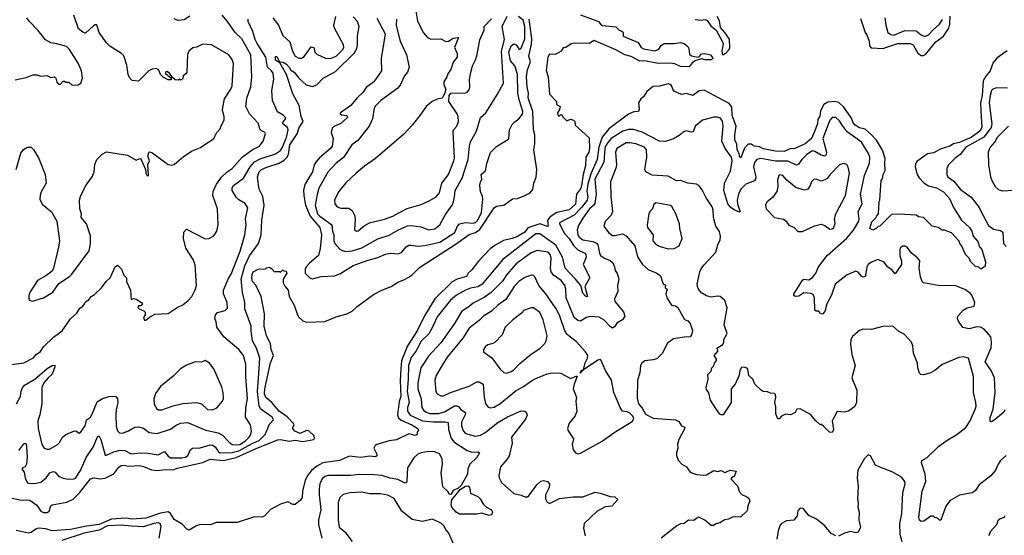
# Model space of a CAD drawing. Extents: x 1678431 to 1860718, y 384618 to 522882.
# Tile 123 of 256: x 1780302 to 1788279, y 446318 to 450500. Entities that reach past the tile are written whole.
import ezdxf

# ---------------------------------------------------------------- set-up
doc = ezdxf.new("R2010")
doc.units = 0

msp = doc.modelspace()

# ---------------------------------------------------------------- linework, layer by layer
at = {"layer": '0CON10XD'}
for points in [[(1780235, 447701.9), (1780335, 447717.5), (1780413.2, 447756.8), (1780436.9, 447785), (1780470.7, 447809.3), (1780495, 447847.1), (1780575.3, 447924.7), (1780645.6, 447975), (1780715, 448072.9), (1780765, 448120.8), (1780790.3, 448159.7), (1780814.4, 448175.6), (1780828.8, 448195), (1780835, 448212.5), (1780863, 448227), (1780882.5, 448255), (1780909.7, 448270.3), (1780964.2, 448325), (1781002, 448375), (1781036, 448405), (1781075.6, 448494.4), (1781095, 448510), (1781126, 448475), (1781145, 448427.5), (1781167, 448407), (1781166.7, 448375), (1781200, 448305), (1781205, 448230), (1781225, 448237.5), (1781245, 448233.3), (1781290, 448205), (1781296.7, 448195), (1781285, 448180), (1781265, 448180), (1781260, 448165), (1781270, 448155), (1781308.8, 448138.8), (1781318, 448128), (1781318.8, 448105), (1781306.7, 448085), (1781313.9, 448063.9), (1781325, 448062), (1781352.9, 448087.1), (1781397.7, 448112.3), (1781505, 448117.5), (1781577.5, 448165), (1781625, 448188), (1781668.3, 448221.7), (1781696, 448255), (1781725, 448310), (1781734.3, 448345), (1781725, 448512.5), (1781708.5, 448555), (1781647.1, 448647.1), (1781629.2, 448725), (1781632.7, 448777.3), (1781655, 448801.2), (1781805, 448723.1), (1781835.7, 448724.3), (1781875, 448746.7), (1781899.2, 448785), (1781910, 448835), (1781905.7, 448965), (1781865.8, 449075), (1781870.8, 449105), (1781895.5, 449165), (1781936.3, 449223.6), (1781983.8, 449266.2), (1782025, 449292.2), (1782104.5, 449385), (1782185, 449443.9), (1782246.5, 449475), (1782275.6, 449515), (1782294.2, 449575), (1782288, 449585), (1782250.8, 449605), (1782235, 449660), (1782165, 449735.5), (1782134, 449795), (1782142.6, 449862.6), (1782173.7, 449956.3), (1782183.8, 450035), (1782175.3, 450215), (1782100.8, 450345), (1782047, 450397), (1781987.3, 450485), (1781942.7, 450535)], [(1780265, 450012.5), (1780355, 450030), (1780408.3, 450051.7), (1780441.7, 450051.7), (1780475, 450042.5), (1780523, 450047), (1780555, 450030), (1780585, 450037.5), (1780595.9, 450025.9), (1780602.3, 449992.3), (1780617, 449977), (1780632.5, 449977.5), (1780655, 450000), (1780665, 450000), (1780675, 449992.5), (1780701.7, 449991.7), (1780728.3, 449968.3), (1780775, 449970), (1780797.5, 449985), (1780812.5, 450025), (1780803.8, 450085), (1780775, 450147.5), (1780705, 450257.5), (1780681.7, 450281.7), (1780604.1, 450304.1), (1780555, 450310.8), (1780511.2, 450335), (1780450, 450415), (1780378, 450488), (1780359.4, 450515)], [(1780274.3, 449285), (1780313, 449417), (1780334.3, 449445.7), (1780365, 449466.7), (1780395, 449466.7), (1780415, 449446.7), (1780458, 449375), (1780508.6, 449245), (1780518, 449175), (1780475.7, 449104.3), (1780467.1, 449075), (1780466.9, 449045), (1780485, 449004.3), (1780561.4, 448941.4), (1780604.2, 448865), (1780623.8, 448705), (1780618, 448655), (1780576.7, 448485), (1780565, 448460), (1780515, 448422.5), (1780447.5, 448385), (1780388.3, 448291.7), (1780377, 448263), (1780377, 448237), (1780385, 448222.5), (1780405, 448217.5), (1780495, 448243.3), (1780569.7, 448290.3), (1780620.7, 448359.3), (1780705, 448416.7), (1780725, 448436.7), (1780865, 448623.8), (1780877.4, 448682.6), (1780876.3, 448746.3), (1780843.8, 448845), (1780800, 448895), (1780804, 448925), (1780789.2, 448965), (1780787.1, 449035), (1780794.5, 449065.5), (1780833.2, 449146.8), (1780890, 449225), (1780906.7, 449265), (1780911.2, 449325), (1780926.2, 449365), (1780969.7, 449410.3), (1781005, 449428.8), (1781175, 449400.8), (1781245, 449360), (1781275, 449372.5), (1781285, 449370), (1781321.9, 449285), (1781324.5, 449254.5), (1781335, 449233.8), (1781345.5, 449235), (1781341.5, 449325), (1781354.4, 449355), (1781341.5, 449395), (1781348.3, 449421.7), (1781355, 449426.7), (1781372.3, 449422.3), (1781505, 449325.8), (1781535, 449319.2), (1781555, 449326), (1781630.7, 449389.3), (1781698.8, 449435), (1781768.3, 449461.7), (1781875, 449536.7), (1781898.8, 449585), (1781927.5, 449615), (1781936, 449645), (1781959.2, 449685), (1781960, 449715), (1781944.3, 449764.3), (1781948.3, 449788.3), (1781962.4, 449857.6), (1782013.3, 449935), (1782025, 449963.3), (1782034.1, 450145), (1782025, 450175.8), (1781995.8, 450215), (1781855, 450296), (1781785, 450300), (1781735, 450276.2), (1781705, 450271.2), (1781673.8, 450245), (1781663, 450217), (1781656.7, 450075), (1781649.3, 450060.7), (1781627.5, 450045), (1781625, 450020), (1781605, 450010), (1781595, 450017.5), (1781585, 450010), (1781561.7, 450011.7), (1781540, 450030), (1781516.7, 450065), (1781495, 450080), (1781483.3, 450075), (1781483.9, 450063.9), (1781530, 450025), (1781528.3, 450011.7), (1781505, 450012.5), (1781465, 450033.3), (1781443.8, 450055), (1781425.8, 450095.8), (1781405, 450103.8), (1781375, 450098.8), (1781348.8, 450085), (1781265, 450001.2), (1781215, 450006.2), (1781195, 450024), (1781181.4, 450055), (1781169.7, 450130.3), (1781146.4, 450206.4), (1781126.1, 450226.1), (1781033.9, 450283.9), (1781005, 450312.5), (1780946.9, 450395), (1780928, 450458), (1780915, 450458.8), (1780899.7, 450450.3), (1780835, 450391.4), (1780815, 450397.1), (1780779.2, 450425), (1780742.2, 450535)], [(1784845, 450538.9), (1784992.5, 450485), (1785010, 450460), (1785025, 450452.5), (1785131.7, 450441.7), (1785156.4, 450416.4), (1785182.5, 450405), (1785190, 450395), (1785190, 450365), (1785313.6, 450313.6), (1785338.1, 450275), (1785355, 450263.9), (1785451.8, 450248.2), (1785479.1, 450260.9), (1785499.4, 450290.6), (1785522.7, 450307.3), (1785605, 450305.7), (1785654.6, 450315.4), (1785686.4, 450306.4), (1785715, 450283.3), (1785724.1, 450265), (1785729.3, 450219.3), (1785745.2, 450205.2), (1785795, 450195.9), (1785808.4, 450201.6), (1785825, 450222), (1785853.9, 450226.1), (1785897.5, 450215), (1785915, 450194), (1785917.8, 450185), (1785903.8, 450175), (1785855, 450174.3), (1785825, 450183.4), (1785780.1, 450169.9), (1785749.3, 450150.7), (1785725, 450118.4), (1785655, 450119.2), (1785610.6, 450140.6), (1785572.6, 450147.4), (1785475, 450144.6), (1785365, 450165.4), (1785325, 450162.5), (1785255, 450202), (1785203.5, 450213.5), (1785132.5, 450255), (1784955, 450331.5), (1784915, 450306.9), (1784795, 450310), (1784770, 450305), (1784727, 450273), (1784705, 450270), (1784690, 450245), (1784641.7, 450218.3), (1784595, 450220), (1784580, 450195), (1784566.4, 450086.4), (1784582.5, 450035), (1784593.8, 449895), (1784650, 449835), (1784651.7, 449811.7), (1784680, 449795), (1784675, 449770), (1784660, 449745), (1784665, 449720), (1784675, 449720), (1784685, 449730), (1784695, 449727.5), (1784700, 449715), (1784735, 449680), (1784765, 449692.5), (1784790, 449685), (1784800, 449675), (1784802.5, 449645), (1784915, 449542.5), (1784919.5, 449455), (1784913.5, 449425), (1784889.6, 449385), (1784885.4, 449315.4), (1784867.1, 449242.9), (1784855, 449151.9), (1784845, 449128.8), (1784812.3, 449085), (1784805, 449004.6), (1784755, 448958.4), (1784655, 448937), (1784600.2, 448899.8), (1784579.5, 448875), (1784584, 448826), (1784578.7, 448821.3), (1784515, 448844.5), (1784475, 448831), (1784418.8, 448811.2), (1784394.7, 448775.2), (1784335, 448741.9), (1784292, 448725), (1784221.4, 448708.6), (1784152.3, 448667.7), (1784115, 448640), (1784019.5, 448540.5), (1783965, 448471.2), (1783936, 448445), (1783922.4, 448417.6), (1783845.4, 448394.6), (1783806.6, 448373.4), (1783665.3, 448234.7), (1783581.3, 448098.7), (1783521.8, 447975), (1783442.9, 447855), (1783396.3, 447733.7), (1783391.4, 447668.6), (1783385.6, 447574.4), (1783390, 447445), (1783377.5, 447402.5), (1783362, 447295), (1783371.6, 447271.6), (1783391.7, 447251.7), (1783478.6, 447215), (1783528.1, 447185), (1783533.8, 447166.2), (1783523.3, 447155), (1783521.2, 447135), (1783505, 447127.5), (1783455, 447140), (1783355, 447092.5), (1783295, 447084.5), (1783195, 447053.9), (1783180.9, 447045), (1783172.3, 447025), (1783196.7, 446975), (1783196.8, 446963.2), (1783184.5, 446955.5), (1783135, 446960.8), (1783065, 446949.5), (1782975, 446960.4), (1782894.4, 446925.6), (1782757.5, 446905), (1782710.9, 446879.1), (1782666.5, 446843.5), (1782636, 446805), (1782616.2, 446765), (1782593.5, 446675), (1782590, 446625), (1782576.1, 446603.9), (1782535, 446567.5), (1782515, 446567.5), (1782475, 446590), (1782415, 446570), (1782335, 446526.7), (1782285.9, 446474.1), (1782265, 446463.8), (1782205, 446467.1), (1782065, 446420.6), (1781895, 446421.2), (1781847.5, 446402.5), (1781765, 446405.4), (1781734.7, 446395.3), (1781675, 446358.6), (1781655, 446370), (1781619, 446409), (1781554.7, 446444.8), (1781524.9, 446494.9), (1781505, 446507.9), (1781442.3, 446497.7), (1781325, 446456.6), (1781209.9, 446450.1), (1781165, 446457.1), (1781045, 446448.9), (1780945, 446404.4), (1780845, 446392.6), (1780715, 446365.7), (1780565, 446354.7), (1780515, 446369.8), (1780454.5, 446375.6), (1780432.7, 446367.3), (1780395, 446339.6), (1780375, 446336.2), (1780275, 446357.5)], [(1780295, 447005.5), (1780335, 447060), (1780345, 447065.6), (1780355, 447058.8), (1780357.7, 447035), (1780363.1, 446955), (1780356.4, 446893.6), (1780346.9, 446873.1), (1780327.5, 446865), (1780320, 446855), (1780338.9, 446828.9), (1780345.5, 446785), (1780356.6, 446756.6), (1780365, 446744), (1780378.8, 446738.8), (1780435, 446740.9), (1780475, 446749.5), (1780518.1, 446785), (1780545.5, 446824.5), (1780575, 446835.8), (1780591.2, 446831.2), (1780616.4, 446796.4), (1780655, 446780.8), (1780695, 446772.5), (1780745, 446775.5), (1780755, 446781.1), (1780795, 446844.5), (1780841.3, 446948.7), (1780898.3, 447031.7), (1780935, 447122.5), (1780945, 447122), (1780958.5, 447095), (1780995, 446967.5), (1781005, 446966.7), (1781063.8, 446995), (1781117.1, 447007.1), (1781154.7, 447004.7), (1781205, 446980), (1781285, 446987.7), (1781343.4, 446983.4), (1781425, 446971.5), (1781475, 446998), (1781505, 446960), (1781525, 446945.6), (1781615, 446945.4), (1781645, 446951.8), (1781664.4, 446965), (1781686.9, 447013.1), (1781701.2, 447025), (1781765, 447028.7), (1781845, 447052.5), (1781865, 447049.4), (1781885, 447035.9), (1781911.9, 446995), (1781925, 446985.8), (1782025, 446988.2), (1782077.8, 447002.2), (1782185, 447062.4), (1782243.1, 447086.9), (1782290, 447135), (1782325, 447220), (1782358, 447255), (1782347.1, 447275), (1782255, 447340.3), (1782241.5, 447365), (1782228.8, 447485), (1782240.3, 447629.7), (1782246.6, 447755), (1782220.9, 447835), (1782189.5, 447895), (1782177.8, 447975), (1782178.1, 448015), (1782126.1, 448155), (1782125.4, 448205), (1782106.3, 448286.3), (1782097.2, 448395), (1782125.7, 448504.3), (1782165, 448585.4), (1782235.8, 448685), (1782258.8, 448755), (1782264.7, 448875), (1782283, 448995), (1782273.3, 449065), (1782242.9, 449125), (1782227.7, 449222.3), (1782242.6, 449265), (1782262.5, 449285), (1782305, 449304.7), (1782404.9, 449335.1), (1782445, 449359.8), (1782467.9, 449382.1), (1782479.8, 449405), (1782491.1, 449485), (1782549.4, 449575), (1782565.7, 449625), (1782598.9, 449675), (1782582.9, 449715), (1782566.4, 449805), (1782515, 449898.9), (1782463.9, 450053.9), (1782410, 450150), (1782375, 450172), (1782375, 450200), (1782385, 450200), (1782407, 450157), (1782435.6, 450154.4), (1782465, 450138.4), (1782486.2, 450115), (1782499.3, 450089.3), (1782525.6, 450075), (1782562.5, 450025), (1782622.3, 449972.3), (1782675, 449956.9), (1782708.6, 449971.4), (1782761.2, 450025), (1782859.8, 450080.2), (1783012.3, 450227.7), (1783033.3, 450265), (1783038.9, 450295), (1783038.6, 450365), (1783051.4, 450445), (1783038.9, 450485), (1783005, 450523.8)], [(1781681.2, 450528.8), (1781635, 450498), (1781585, 450493.3), (1781555, 450506.7)], [(1782353.6, 450513.6), (1782397.8, 450455), (1782435, 450370.6), (1782491.2, 450321.2), (1782511.4, 450245), (1782535, 450202.8), (1782565, 450186.7), (1782585, 450188.7), (1782607.7, 450202.3), (1782665, 450280), (1782686.2, 450275), (1782693.8, 450235), (1782709.7, 450219.7), (1782785.6, 450185.6), (1782825, 450188.5), (1782865.5, 450205), (1782917.5, 450255), (1782927.1, 450275), (1782925, 450295.6), (1782849.5, 450435), (1782848.1, 450455), (1782864.2, 450525)], [(1782636.1, 449203.9), (1782613.6, 449163.6), (1782602.2, 449117.8), (1782603.5, 449075), (1782618.8, 448995), (1782654.8, 448905), (1782733.1, 448815), (1782747.4, 448755), (1782736.7, 448645), (1782723.5, 448586.5), (1782651.2, 448525), (1782622.8, 448495), (1782614, 448475), (1782613.9, 448443.9), (1782655, 448402.5), (1782675, 448397.5), (1782744.3, 448415.7), (1782852.7, 448422.7), (1782895, 448439.5), (1783005, 448506.2), (1783125, 448549.6), (1783205, 448570.4), (1783265, 448599.1), (1783305, 448606.1), (1783369.3, 448600.7), (1783395, 448610.6), (1783433.2, 448656.8), (1783455, 448670), (1783475, 448671.9), (1783525, 448662.2), (1783585, 448667.8), (1783705, 448696.5), (1783828.5, 448775), (1783848, 448825), (1783865, 448843.8), (1783915, 448854.7), (1783975, 448849.4), (1783995, 448855.9), (1784015, 448874.7), (1784042.7, 448935), (1784054.5, 449044.5), (1784052.5, 449065), (1784035.4, 449105), (1784030.8, 449155), (1784032.9, 449175), (1784047.5, 449205), (1784041.8, 449245), (1784075.6, 449275), (1784087.4, 449332.6), (1784117, 449423), (1784165, 449472), (1784265, 449533.3), (1784271.6, 449605), (1784290.9, 449649.1), (1784312.5, 449672.5), (1784346.2, 449695), (1784375, 449733.3), (1784378.6, 449755), (1784350.2, 449840.2), (1784338.8, 449905), (1784335, 450057.5), (1784312.9, 450125), (1784278.4, 450165), (1784264.8, 450235), (1784285, 450286.7), (1784305, 450304.7), (1784325.5, 450295.5), (1784345, 450263.5), (1784355, 450258.8), (1784365, 450268.5), (1784394.6, 450345.4), (1784395.9, 450445), (1784381.3, 450495), (1784344.5, 450524.5)], [(1783195, 450513.1), (1783262.9, 450385), (1783230.9, 450185), (1783234.2, 450085), (1783172.5, 449995), (1783110, 449950), (1783085, 449911.2), (1783035.5, 449865), (1782984.5, 449805), (1782902, 449745), (1782898.8, 449735), (1782908.3, 449728.3), (1782952.5, 449722.5), (1782957.5, 449705), (1782905, 449656.5), (1782847.8, 449632.2), (1782835, 449620), (1782827.1, 449585), (1782842.1, 449535), (1782834.5, 449475), (1782820.5, 449455), (1782731.5, 449378.5), (1782701.3, 449345), (1782688.7, 449321.3), (1782674.8, 449265), (1782636.1, 449203.9)], [(1783353.9, 450505), (1783353.2, 450453.2), (1783383.6, 450325), (1783436.8, 450215), (1783458.9, 450115), (1783445.3, 450074.7), (1783418.6, 450045), (1783386.9, 449975), (1783365.5, 449945), (1783228.8, 449845), (1783185, 449802), (1783175, 449782.5), (1783160.6, 449695), (1783134.3, 449635), (1783040.5, 449519.5), (1782993.3, 449485), (1782927, 449383), (1782865, 449335.5), (1782797.8, 449262.2), (1782726.8, 449133.2), (1782712.9, 449082.9), (1782695.8, 448995), (1782715.5, 448925.5), (1782734, 448905), (1782830.7, 448835), (1782835.3, 448785.3), (1782848, 448755), (1782846.9, 448706.9), (1782854.4, 448685), (1782895, 448638.5), (1782915, 448626.4), (1782945, 448620), (1782995, 448625.3), (1783075, 448648.8), (1783205, 448723.1), (1783295, 448753.1), (1783365, 448793.1), (1783445, 448826.5), (1783475, 448829.5), (1783555, 448818.9), (1783615, 448794.6), (1783665.8, 448804.2), (1783705.4, 448835), (1783750.7, 448919.3), (1783805.4, 448994.6), (1783817.9, 449022.1), (1783823.7, 449063.7), (1783830.4, 449115), (1783887.1, 449215), (1783935.3, 449365), (1783945.3, 449475), (1783955, 449510), (1784003.2, 449595), (1784035.7, 449705), (1784078.6, 449745), (1784173.1, 449895), (1784220.6, 449985), (1784205.5, 450245), (1784230.5, 450339.5), (1784211, 450445), (1784250.6, 450529.4)], [(1783507.8, 450585), (1783525, 450486.7), (1783575, 450393.3), (1783606.1, 450356.1), (1783632.3, 450342.3), (1783713, 450343), (1783755, 450322), (1783775, 450325.8), (1783815, 450348.6), (1783856.7, 450355), (1783824.2, 450275), (1783846.2, 450225), (1783846.2, 450195), (1783813.9, 450156.1), (1783796.2, 450095), (1783773.9, 450066.1), (1783762.5, 450035), (1783737.5, 449995), (1783737.5, 449975), (1783753.9, 449933.9), (1783745, 449897.5), (1783725, 449862.5), (1783685, 449856), (1783645, 449836.2), (1783594.1, 449795.9), (1783553, 449733), (1783484.3, 449645.7), (1783415, 449572), (1783185.5, 449374.5), (1783095, 449311.4), (1783027.5, 449255), (1782945, 449177.1), (1782885, 449102.5), (1782851.8, 449035), (1782854.3, 449005), (1782875, 448982.9), (1782905, 448971.9), (1782965, 448970.8), (1782995, 448951.2), (1783015.4, 448915.4), (1783020.6, 448885), (1783014.3, 448795), (1783030, 448785), (1783045, 448786), (1783092.5, 448827.5), (1783135, 448850.9), (1783258.3, 448881.7), (1783325, 448907.1), (1783373.2, 448933.2), (1783442.2, 448967.8), (1783555, 449002), (1783619.9, 449030.1), (1783677.5, 449062.5), (1783703.9, 449095), (1783721.6, 449175), (1783775.2, 449244.8), (1783820, 449355), (1783823.6, 449376.4), (1783813.1, 449595), (1783819.7, 449610.3), (1783844.4, 449635.6), (1783857.1, 449672.9), (1783854.4, 449715), (1783845.5, 449735), (1783780, 449835), (1783780.8, 449885), (1783795.8, 449904.2), (1783913, 449907), (1783927.8, 449912.2), (1783945, 449930), (1783950, 449955), (1783946.7, 450015), (1783956.9, 450075), (1783970, 450125), (1783995.8, 450174.2), (1784008.3, 450218.3), (1784030, 450335), (1784064, 450415), (1784066.2, 450445), (1784125, 450505.8)], [(1785775, 450501.7), (1785823.9, 450496.1), (1785855, 450501.1), (1785872.2, 450492.2), (1785900.4, 450450.4), (1785943.7, 450413.7), (1785994.3, 450325), (1786000, 450305), (1785990.3, 450245), (1785995, 450217.5), (1786005, 450217.5), (1786027.6, 450232.4), (1786051.1, 450258.9), (1786054.7, 450275.3), (1786052, 450342), (1786015, 450396.2), (1785978.8, 450435), (1785970.6, 450490.6), (1785953.6, 450525)], [(1787115, 450510), (1787152.5, 450395), (1787165, 450377.5), (1787183.8, 450325), (1787187.9, 450287.9), (1787200.9, 450270.9), (1787295, 450266.7), (1787415.6, 450305.6), (1787515, 450307.1), (1787540, 450295), (1787577.3, 450227.3), (1787605, 450210), (1787625, 450210), (1787641.7, 450218.3), (1787725, 450320), (1787786.7, 450365), (1787829.7, 450430.3), (1787837.1, 450462.9), (1787839.5, 450529.5)], [(1787310.5, 450515), (1787317.8, 450455), (1787335.5, 450395.5), (1787358.4, 450378.4), (1787384.2, 450374.2), (1787472, 450412), (1787565, 450409.8), (1787605, 450377.6), (1787635, 450363.6), (1787665, 450376.4), (1787701.5, 450418.5), (1787755, 450463.6), (1787778.6, 450501.4)], [(1780277.6, 447385), (1780310.2, 447445), (1780314.3, 447485.7), (1780325.4, 447515), (1780341.5, 447535), (1780424.4, 447585), (1780525, 447671.5), (1780565, 447695.4), (1780587.3, 447697.3), (1780587.1, 447685), (1780565.8, 447625), (1780533.7, 447596.3), (1780499.4, 447555), (1780483.1, 447516.9), (1780482.6, 447385), (1780466.9, 447295), (1780450, 447245), (1780452.7, 447185), (1780481.5, 447055), (1780502, 447025), (1780525, 447015.6), (1780543.6, 447016.4), (1780605, 447052.9), (1780625, 447071.9), (1780650.6, 447115), (1780675, 447136.5), (1780746.2, 447166.2), (1780763.6, 447163.6), (1780785, 447147.5), (1780795, 447152.5), (1780833, 447207), (1780842.9, 447255), (1780875, 447277.1), (1780887.8, 447295), (1780930.7, 447399.3), (1780972.7, 447427.3), (1781035, 447446.7), (1781082.5, 447445), (1781094, 447425), (1781096.9, 447395), (1781083.1, 447335), (1781082.3, 447295), (1781083.9, 447203.9), (1781095.4, 447165.4), (1781110, 447150), (1781135, 447145.5), (1781185, 447165.5), (1781235, 447194.6), (1781265, 447198.9), (1781305, 447188.1), (1781350.9, 447150.9), (1781415, 447142.5), (1781525, 447179.6), (1781569.1, 447210.9), (1781605, 447227.7), (1781663, 447233), (1781811.5, 447171.5), (1781910.1, 447150.1), (1781945, 447128.8), (1781995.5, 447075), (1782025, 447053.9), (1782055, 447050.5), (1782085, 447055.6), (1782131.4, 447085), (1782161, 447115), (1782174.1, 447135), (1782180, 447165), (1782173.1, 447215), (1782132.5, 447275), (1782135.4, 447355), (1782148.8, 447425), (1782134.6, 447605), (1782134.6, 447704.6), (1782115, 447776), (1782078.9, 447825), (1781955, 447928.7), (1781900.5, 448005), (1781895, 448050), (1781883.3, 448075), (1781890, 448105), (1781904.1, 448125.9), (1781968.2, 448141.8), (1781985, 448160), (1781982.1, 448205), (1781952.9, 448275), (1781954.3, 448305), (1781990.9, 448395), (1782015, 448436), (1782088.1, 448621.9), (1782127.3, 448755), (1782136.2, 448835), (1782130.9, 448885), (1782151.9, 448975), (1782129.6, 449009.6), (1782077.5, 449037.5), (1782055, 449061.5), (1782024.7, 449115), (1782024, 449135), (1782035, 449154.4), (1782115.6, 449214.4), (1782168.3, 449305), (1782204.1, 449345.9), (1782249.4, 449370.6), (1782375, 449411.6), (1782415, 449439.4), (1782429.8, 449460.2), (1782465.2, 449545), (1782477.2, 449605), (1782471.5, 449625), (1782435.4, 449655), (1782435.4, 449665), (1782455.5, 449695), (1782455, 449706), (1782435.8, 449725.8), (1782392, 449752), (1782349.6, 449845), (1782344.4, 449925), (1782362.6, 450017.4), (1782355.4, 450065), (1782343.6, 450085), (1782311.3, 450115), (1782297.6, 450195), (1782225, 450305.4), (1782210.1, 450339.9), (1782191, 450405), (1782153.8, 450483.8), (1782153.5, 450505)], [(1783943.7, 448756.3), (1783995, 448773.2), (1784031.1, 448798.9), (1784145, 448974.3), (1784165, 448986.2), (1784225, 448996.2), (1784295, 449048), (1784335, 449049.2), (1784395, 449072.5), (1784438, 449095), (1784458.5, 449121.5), (1784467.8, 449175), (1784487.4, 449222.6), (1784491.1, 449285), (1784467.5, 449445), (1784474.4, 449495), (1784474.4, 449565), (1784465.5, 449605), (1784458.9, 449755), (1784422.1, 449865), (1784424.6, 449905), (1784412.5, 449955), (1784407.2, 450035), (1784416.4, 450093.6), (1784441.2, 450158.8), (1784428.2, 450205), (1784449.4, 450300.6), (1784451.6, 450345), (1784428.5, 450505)], [(1788302.7, 450247.3), (1788220.3, 450189.7), (1788187.8, 450152.2), (1788163.8, 450085), (1788128.3, 450041.7), (1788107.2, 450002.8), (1788098.5, 449885), (1788085.5, 449825), (1788088.6, 449761.4)], [(1788088.6, 449761.4), (1788097.1, 449625), (1788081.2, 449595), (1788011.2, 449545), (1787965.8, 449525), (1787915, 449503.6), (1787867.3, 449492.7), (1787837.5, 449475), (1787768.3, 449451.7), (1787705, 449420), (1787657.7, 449412.3), (1787570.6, 449349.4), (1787558.8, 449325), (1787557.5, 449305), (1787572.5, 449245), (1787588.3, 449218.3), (1787627.5, 449177.5), (1787665, 449152.5), (1787730, 449135), (1787785, 449102.5), (1787835, 449050), (1787866.1, 448976.1), (1787933.3, 448873.3), (1787996.7, 448815), (1788016.2, 448785), (1788027.5, 448745), (1788065, 448700), (1788078.3, 448658.3), (1788096.7, 448635), (1788115, 448570), (1788126, 448535), (1788125, 448500), (1788095, 448480), (1788085, 448480), (1788072.5, 448492.5), (1788045, 448497.5), (1788005, 448537.5), (1787994.2, 448564.2), (1787964.2, 448595), (1787933.9, 448663.9), (1787917.5, 448685), (1787913.8, 448703.8), (1787850, 448770), (1787795, 448792.5), (1787775, 448792.5), (1787743.3, 448813.3), (1787695, 448823.8), (1787624.1, 448894.1), (1787585, 448900), (1787563.6, 448913.6), (1787425, 448923.3), (1787365, 448920), (1787270, 448825), (1787257.5, 448822.5), (1787240, 448805), (1787215, 448792.5), (1787190, 448805), (1787205, 448860), (1787238.3, 448891.7), (1787245, 448910), (1787260, 448925), (1787263.8, 449025), (1787270, 449035), (1787281.2, 449195), (1787291.7, 449208.3), (1787298.8, 449245), (1787314, 449276), (1787310, 449335), (1787314.2, 449375), (1787291.9, 449441.9), (1787242.7, 449522.7), (1787204.2, 449565), (1787151.4, 449611.4), (1787105, 449623.5), (1787070.8, 449645), (1787055, 449664), (1787041.9, 449701.9), (1786979.1, 449789.1), (1786938.3, 449828.3), (1786905, 449836), (1786848.9, 449831.1), (1786817.5, 449812.5), (1786790, 449760), (1786785, 449717.5), (1786769.1, 449690.9), (1786765, 449657.5), (1786745, 449597.5), (1786715.8, 449535), (1786665, 449493.3), (1786582.5, 449455), (1786545, 449451.4), (1786495, 449430.6), (1786425, 449432.2), (1786325, 449453.5), (1786295, 449468), (1786253.8, 449475), (1786229.1, 449489.1), (1786205, 449489.2), (1786172.9, 449457.1), (1786145, 449380), (1786135, 449392.5), (1786132.2, 449415), (1786115.8, 449445), (1786111.3, 449491.3), (1786095.8, 449525), (1786094.7, 449565), (1786108, 449635), (1786075, 449722.5), (1786072.6, 449792.6), (1786049.8, 449819.8), (1785847.4, 449927.4), (1785806.2, 449923.8), (1785755, 449883.8), (1785705, 449901.2), (1785665, 449892), (1785605, 449921.2), (1785593.8, 449935), (1785583.8, 449965), (1785573.3, 449975), (1785555, 449980), (1785485, 449960), (1785435, 449958.8), (1785382.2, 449917.8), (1785356.7, 449875), (1785335, 449857.5), (1785314.2, 449825.8), (1785321.2, 449775), (1785315.9, 449754.1), (1785277.7, 449752.3), (1785235, 449732.5), (1785075.4, 449614.6), (1785022.4, 449547.6), (1784993.1, 449466.9), (1784980.5, 449365), (1784929.3, 449250.7), (1784905.3, 449165), (1784898, 449108), (1784905.2, 449065), (1784899.6, 449035), (1784854.5, 448975.5), (1784795, 448915.4), (1784676.7, 448853.3), (1784675.4, 448845), (1784715.7, 448765), (1784755.1, 448725.1), (1784788.1, 448668.1), (1784825, 448633), (1784880.6, 448605), (1784889.6, 448595), (1784890.6, 448575), (1784868.5, 448515), (1784917.7, 448415), (1784917.3, 448402.7), (1784881.5, 448335), (1784903.3, 448255), (1784895, 448251.4), (1784885, 448258.1), (1784865, 448281.5), (1784847.3, 448345), (1784804.2, 448394.2), (1784722.6, 448485), (1784699.1, 448575), (1784645, 448670.7), (1784515, 448763.4), (1784485, 448763), (1784216.8, 448555), (1784047.4, 448352.6), (1784015, 448333.3), (1783955, 448322.4), (1783915, 448307.1), (1783841.8, 448265), (1783793.8, 448225), (1783685, 448088.5), (1783645, 448001.9), (1783617.7, 447952.3), (1783555, 447891.5), (1783514.8, 447815.2), (1783475, 447758.9), (1783452, 447695), (1783450.1, 447585), (1783440.4, 447485), (1783458, 447395), (1783444.8, 447354.8), (1783444.1, 447324.1), (1783465, 447293), (1783565, 447247.2), (1783655, 447237.3), (1783749.5, 447239.5), (1783773.4, 447233.4), (1783775.2, 447175), (1783798.4, 447105), (1783819.2, 447075), (1783926.6, 447006.6), (1783965, 446992.9), (1784015, 446994.2), (1784027, 446987), (1784005, 446950), (1783950, 446895), (1783933.4, 446856.6), (1783931.4, 446815), (1783878.9, 446721.1), (1783852.4, 446697.6), (1783815, 446680), (1783795, 446647.9), (1783785, 446650.8), (1783771.9, 446671.9), (1783729.9, 446709.9), (1783715.8, 446825), (1783727.4, 446895), (1783725.9, 446935.9), (1783705, 446976), (1783665, 446994.7), (1783615, 446998), (1783555, 446988), (1783528.1, 446975), (1783495.6, 446945), (1783444.2, 446865), (1783439.8, 446760.2), (1783435, 446746.2), (1783425, 446741.9), (1783365, 446770.9), (1783305, 446780.3), (1783235, 446802.5), (1783175, 446807.9), (1783055, 446811.5), (1782985, 446802.3), (1782805, 446802.9), (1782775, 446794.6), (1782753.4, 446776.6), (1782734.3, 446735.7), (1782728.9, 446695), (1782728.6, 446645), (1782742.1, 446525), (1782723.9, 446443.9), (1782723.9, 446405), (1782751.3, 446295)], [(1788305, 449943.1), (1788215, 449946.5), (1788185, 449935.5), (1788175.5, 449925), (1788163.8, 449885), (1788157.5, 449825), (1788178.9, 449655), (1788171.2, 449625), (1788112.5, 449547.5), (1787966, 449465), (1787922.4, 449407.6), (1787878, 449375), (1787830, 449325), (1787812, 449295), (1787812, 449245), (1787820.8, 449225), (1787868.9, 449188.9), (1787925, 449121.9), (1788010.9, 449060.9), (1788075, 448977.1), (1788086.8, 448953.2), (1788150.6, 448830.6), (1788191, 448801), (1788248.8, 448788.8), (1788267.3, 448777.3), (1788273.6, 448683.6), (1788295, 448660)], [(1788283.1, 447335), (1788275, 447316), (1788205, 447256), (1788175, 447238.8), (1788165, 447240), (1788164.3, 447274.3), (1788188.6, 447341.4), (1788203.6, 447475), (1788200, 447595), (1788172.3, 447655), (1788123.1, 447725), (1788171.3, 447838.7), (1788175.3, 447885), (1788168.8, 447928.8), (1788115, 447988.9), (1788085, 448007.3), (1788055, 448010), (1787995, 447993.3), (1787944.2, 448004.2), (1787907.5, 448055), (1787900.8, 448075), (1787902, 448095), (1787945, 448142.5), (1787976.8, 448163.2), (1788035, 448176.2), (1788039.4, 448205), (1788015, 448266.2), (1788005, 448280), (1787965, 448308), (1787885, 448341.4), (1787743.4, 448343.4), (1787624.5, 448364.5), (1787614.2, 448375), (1787598.6, 448415), (1787588.8, 448485), (1787595.8, 448545), (1787575, 448568), (1787528, 448605), (1787492.5, 448655), (1787475, 448663.3), (1787455, 448663.3), (1787435, 448647.5), (1787431.2, 448635), (1787431.9, 448585), (1787445.8, 448545), (1787446, 448515), (1787395, 448437.5), (1787369.3, 448469.3), (1787331.4, 448495), (1787305, 448532.5), (1787255, 448556), (1787198.8, 448531.2), (1787175, 448513.8), (1787164.4, 448495), (1787154.5, 448425.5), (1787145, 448414.3), (1787135, 448410.6), (1787125, 448416.9), (1787095, 448453.1), (1787075, 448460), (1787005, 448431.1), (1786910, 448355), (1786878.8, 448265), (1786841.5, 448195), (1786825, 448132.5), (1786805, 448112.5), (1786786.7, 448116.7), (1786775, 448135.8), (1786755, 448135.7), (1786743.2, 448143.2), (1786742.2, 448245), (1786730.7, 448270.7), (1786715, 448280), (1786655, 448284.2), (1786615, 448258), (1786585, 448253.8), (1786573.9, 448263.9), (1786573.8, 448275), (1786601.9, 448318.1), (1786645, 448388), (1786655.9, 448394.1), (1786695, 448390.6), (1786725, 448408.9), (1786752.3, 448445), (1786774.5, 448495), (1786843.8, 448586.2), (1787002.3, 448727.7), (1787056.5, 448793.5), (1787100.8, 448865), (1787103.9, 448885), (1787094.5, 448945), (1787128.5, 449005), (1787114.7, 449085), (1787147, 449235), (1787186.8, 449335), (1787189.1, 449385), (1787179.2, 449415), (1787123.2, 449505), (1787005, 449591.3), (1786966.7, 449645), (1786945, 449680), (1786915, 449705.4), (1786885, 449705.4), (1786865, 449685.5), (1786809.7, 449535), (1786837.3, 449425), (1786835.7, 449404.3), (1786825, 449392.3), (1786795, 449400.5), (1786745, 449431.8), (1786725, 449434.7), (1786679.6, 449405), (1786638.2, 449365), (1786611.7, 449328.3), (1786595, 449319.2), (1786525, 449352.6), (1786425, 449351.5), (1786305.8, 449374.2), (1786273.4, 449366.6), (1786255, 449340.8), (1786247.2, 449305), (1786265.3, 449225), (1786264.6, 449205), (1786255, 449194), (1786185, 449166.1), (1786145.2, 449124.8), (1786125.7, 449084.3), (1786114.8, 449034.8), (1786117.4, 449005), (1786139.3, 448940.7), (1786135, 448937.5), (1786095, 448956.1), (1786066.4, 448975), (1786040.5, 449005), (1786005.4, 449115), (1786012.2, 449175), (1786059.5, 449270.5), (1786075.2, 449355), (1786069, 449385), (1786018.2, 449455), (1785990.3, 449515), (1786001.5, 449635), (1785995.3, 449675.3), (1785980.8, 449700.8), (1785955, 449708.4), (1785925, 449708.4), (1785833.3, 449685), (1785773.8, 449635), (1785759.2, 449590.8), (1785741.7, 449588.3), (1785705, 449597.3), (1785685, 449592.9), (1785645, 449560), (1785597.9, 449532.1), (1785535, 449512.3), (1785485, 449515.3), (1785345, 449588.1), (1785275, 449609.4), (1785235, 449609.5), (1785188.2, 449595), (1785094.7, 449535), (1785066, 449504), (1785049, 449475), (1785042.8, 449455), (1785034.9, 449345.1), (1784962.6, 449205), (1784973.5, 449085), (1784960.8, 449009.2), (1784953, 448995), (1784917.2, 448965), (1784865, 448891.1), (1784829.1, 448830.9), (1784818.5, 448795), (1784823.6, 448755), (1784835.6, 448735), (1784865, 448714), (1784945, 448701.1), (1784975, 448688.2), (1784985.8, 448675), (1784999.6, 448605), (1785008.3, 448588.3), (1785040.8, 448565), (1785087.2, 448547.3), (1785107.4, 448527.4), (1785121.5, 448495), (1785125.7, 448465), (1785141.5, 448441.5), (1785156.5, 448395), (1785145.6, 448345), (1785148.9, 448295), (1785134.3, 448265), (1785121.9, 448235), (1785124.4, 448215), (1785195, 448130.6), (1785205.7, 448095), (1785185, 448066.2), (1785141.2, 448038.8), (1785125, 448011.4), (1785105, 447998.6), (1785085, 448011.4), (1785035, 448066.7), (1784996.8, 448086.8), (1784925, 448093.1), (1784895, 448083.1), (1784845, 448054.3), (1784825, 448060.6), (1784793.5, 448083.5), (1784728.9, 448245), (1784727.9, 448315), (1784719.6, 448345), (1784690, 448385), (1784627.7, 448427.7), (1784607.8, 448455), (1784603.7, 448485), (1784607.4, 448565), (1784599.6, 448595), (1784583.4, 448613.4), (1784495, 448627.5), (1784445, 448609.6), (1784325, 448520.8), (1784247.7, 448432.3), (1784215, 448380), (1784121.9, 448288.1), (1784063.9, 448246.1), (1783975, 448201.5), (1783933.1, 448165), (1783885, 448134.5), (1783825, 448036.4), (1783715, 447877.9), (1783615, 447770), (1783553.1, 447675), (1783528.4, 447555), (1783526.9, 447506.9), (1783555.2, 447425.2), (1783559.6, 447355), (1783573.2, 447333.2), (1783595.7, 447315.7), (1783625, 447305.8), (1783695, 447306.9), (1783745, 447319.5), (1783825, 447368.2), (1783845, 447369.2), (1783859.1, 447359.1), (1783877.1, 447337.1), (1783913.3, 447315), (1783910, 447295), (1783881.6, 447235), (1783882.5, 447205), (1783895.6, 447165), (1783915, 447143.3), (1783995, 447121.5), (1784035, 447130), (1784071.9, 447148.1), (1784175, 447232.7), (1784255, 447279.2), (1784365, 447326.4), (1784395, 447325.7), (1784405.6, 447315.6), (1784412.7, 447292.7), (1784400.2, 447259.8), (1784286, 447115), (1784291.4, 447065), (1784266.4, 446963.6), (1784250.8, 446935), (1784197.3, 446872.7), (1784183.6, 446803.6), (1784185.6, 446785), (1784205.8, 446745), (1784305, 446658.1), (1784365, 446644.4), (1784395, 446630.6), (1784415, 446631.1), (1784428.3, 446638.3), (1784492, 446728), (1784525, 446757.1), (1784545, 446762.5), (1784577.5, 446755), (1784593.3, 446735), (1784591.2, 446705), (1784561.2, 446645), (1784561.2, 446615), (1784575, 446586.7), (1784595, 446576.7), (1784675, 446616.2), (1784785, 446629.2), (1784865, 446628.8), (1784965, 446667.1), (1785005, 446660.6), (1785085, 446634), (1785125, 446628.8), (1785147, 446607), (1785098.8, 446555), (1785045, 446550), (1784978.8, 446511.2), (1784876, 446415), (1784868.8, 446375), (1784884, 446315)], [(1788312.5, 449635), (1788222.2, 449545), (1788201.4, 449508.6), (1788164.2, 449465), (1788146.9, 449425), (1788150.8, 449325), (1788165.8, 449225), (1788177.1, 449195), (1788205, 449148), (1788235, 449120.8), (1788265, 449112.9), (1788355, 449118.1)], [(1788294.7, 446965.3), (1788248.9, 446925), (1788228.5, 446895), (1788207.5, 446845), (1788170.2, 446799.8), (1788073.9, 446726.1), (1788041.7, 446678.3), (1788017.8, 446662.2), (1787916.2, 446643.8), (1787839.2, 446600.8), (1787805.7, 446555), (1787765, 446440), (1787755, 446440), (1787737, 446457), (1787715, 446462.5), (1787705, 446472.5), (1787685, 446472.5), (1787627.7, 446432.3), (1787605, 446428.8), (1787591.7, 446441.7), (1787585.6, 446465), (1787613.8, 446675), (1787643.5, 446755), (1787637.8, 446815), (1787608.6, 446905), (1787612, 446925), (1787655, 446948.8), (1787745, 447038.6), (1787806.9, 447083.1), (1787895, 447134.4), (1787967.7, 447192.3), (1788002.3, 447245), (1788045.6, 447345), (1788050.6, 447365), (1788047.8, 447395), (1788030, 447475), (1788028.1, 447605), (1787988.8, 447755), (1787945, 447766.5), (1787911.1, 447758.9), (1787775, 447704.2), (1787715, 447654.3), (1787675, 447631.9), (1787625, 447620), (1787603.1, 447623.1), (1787593.1, 447633.1), (1787579.2, 447675), (1787575.7, 447715), (1787544.3, 447795), (1787537.5, 447855), (1787526.2, 447885), (1787467.9, 447947.9), (1787425, 447970), (1787375, 448014.4), (1787295, 448011.4), (1787203.4, 447986.6), (1787135, 447990), (1787105, 447980), (1787050.2, 447929.8), (1787034.3, 447905), (1787031.9, 447865), (1787042.9, 447785), (1787072, 447695), (1787044.2, 447595), (1787084, 447495), (1787080.8, 447395), (1787066.9, 447363.1), (1787015.9, 447324.1), (1786985, 447316.7), (1786925, 447322.5), (1786883.3, 447245), (1786894, 447175), (1786885, 447151.2), (1786862.5, 447155), (1786815, 447202.5), (1786795, 447217.5), (1786785, 447217.5), (1786753.3, 447245), (1786708.8, 447298.8), (1786625, 447344), (1786598.8, 447341.2), (1786583.3, 447315), (1786560.3, 447299.7), (1786545, 447293.8), (1786505, 447300), (1786475, 447284.5), (1786455, 447262), (1786445, 447262), (1786427.7, 447302.3), (1786429.1, 447359.1), (1786420, 447395), (1786427.5, 447435), (1786425, 447460), (1786417, 447467), (1786385, 447470), (1786361.7, 447481.7), (1786325, 447483.8), (1786312.3, 447492.3), (1786258.8, 447545), (1786241.2, 447585), (1786210, 447615), (1786202.5, 447665), (1786195, 447672.5), (1786165, 447682.5), (1786150, 447680), (1786136.7, 447655), (1786132, 447618), (1786098.8, 447545), (1786066.7, 447505), (1786065.9, 447394.1), (1786002.5, 447295), (1785985, 447294.2), (1785975, 447301.2), (1785942, 447345), (1785898, 447415), (1785884, 447474), (1785865, 447500), (1785863.6, 447516.4), (1785880, 447585), (1785876.7, 447623.3), (1785905, 447650), (1785910, 447675), (1785927, 447693), (1785930, 447715), (1785947.5, 447735), (1785947, 447747), (1785927.5, 447775), (1785960, 447815), (1785950, 447835), (1785997.5, 447865), (1786006.7, 447885), (1786007.5, 447905), (1786033.3, 447955), (1786010, 448025), (1786033.9, 448163.9), (1786015, 448222.5), (1785976.7, 448255), (1785955, 448257.5), (1785905, 448250), (1785865, 448258.8), (1785825, 448283.8), (1785802, 448315), (1785792.5, 448335), (1785791.4, 448355), (1785812.9, 448455), (1785825, 448483.8), (1785848.3, 448511.7), (1785942.5, 448615), (1785957.1, 448675), (1785976.9, 448715), (1785980, 448745), (1785971.7, 448781.7), (1785940.6, 448825), (1785923.3, 448895), (1785920.5, 448955), (1785912.8, 448982.8), (1785862.7, 449055), (1785830.9, 449120.9), (1785803.3, 449155), (1785785, 449166), (1785715, 449174.4), (1785655, 449194.4), (1785623.6, 449193.6), (1785555, 449230.6), (1785425, 449238.2), (1785375, 449264.4), (1785365.6, 449285.6), (1785383.8, 449385), (1785380.4, 449445), (1785365, 449465.5), (1785295, 449493.9), (1785245, 449501.5), (1785215, 449499.6), (1785138.9, 449455), (1785130.4, 449425), (1785137, 449323)], [(1785137, 449323), (1785132.9, 449295), (1785087.8, 449185), (1785090.3, 449065), (1785104.4, 448945), (1785094.5, 448915.5), (1785045, 448862.5), (1785034.2, 448825), (1785073.1, 448775), (1785105, 448750.6), (1785125, 448748.1), (1785185, 448761.9), (1785215, 448746.9), (1785285.5, 448665), (1785307.4, 448577.4), (1785348.2, 448515), (1785395, 448473.1), (1785463.3, 448445), (1785495, 448423.3), (1785513, 448363), (1785521.7, 448351.7), (1785535, 448350), (1785532.5, 448325), (1785546.7, 448315), (1785535.6, 448275), (1785545.8, 448245), (1785583.8, 448185), (1785615, 448178.8), (1785633.8, 448165), (1785687.3, 448067.3), (1785715, 448056), (1785735, 448036.2), (1785752, 447978), (1785745, 447942.5), (1785732.7, 447927.3), (1785684.3, 447925.7), (1785599.5, 447910.5), (1785547.7, 447872.3), (1785511.2, 447795), (1785465, 447750), (1785435, 447740), (1785365.9, 447734.1), (1785341.2, 447715), (1785330.8, 447695), (1785325.8, 447635), (1785307.5, 447575), (1785305, 447430), (1785316.7, 447385), (1785345, 447350), (1785371.2, 447301.2), (1785435, 447268.8), (1785615, 447254), (1785642, 447242), (1785665, 447206.7), (1785690, 447195), (1785686.7, 447175), (1785641.2, 447095), (1785631.7, 447058.3), (1785633.3, 447025), (1785622.3, 446987.7), (1785623.3, 446965), (1785637, 446927), (1785667.5, 446895), (1785703.9, 446873.9), (1785735, 446830), (1785785, 446810.8), (1785845, 446806.2), (1785865, 446808.8), (1785925, 446843.8), (1785955, 446836.7), (1785985, 446842.5), (1786015, 446827.5), (1786057, 446847), (1786107, 446837), (1786090, 446795), (1786075, 446790), (1786062.5, 446775), (1786118.8, 446718.8), (1786135, 446667.5), (1786155, 446647.5), (1786186.1, 446636.1), (1786209.2, 446619.2), (1786217.5, 446595), (1786201.7, 446558.3), (1786195, 446516.7), (1786142.5, 446465), (1786082.7, 446467.3), (1786045, 446448.8), (1786015, 446443.8), (1785975, 446418), (1785945, 446411.2), (1785923.6, 446396.4), (1785905, 446398), (1785851.9, 446441.9), (1785805, 446464.4), (1785795, 446463.1), (1785765, 446436.7), (1785719.5, 446440.5), (1785685.6, 446414.4), (1785655, 446410), (1785625, 446395.8), (1785500, 446295)], [(1786645, 448781.2), (1786742.4, 448827.6), (1786795, 448841.2), (1786825, 448831.2), (1786865, 448802), (1786885, 448804), (1786898.8, 448815), (1786907.7, 448847.7), (1786902.5, 448885), (1786914.5, 448925.5), (1786991.8, 449075), (1787023.5, 449255), (1787014.2, 449304.2), (1787003.8, 449325), (1786975, 449334.3), (1786945, 449321.9), (1786868.1, 449245), (1786845, 449212.9), (1786825, 449200.6), (1786795, 449190), (1786755, 449206.7), (1786735, 449202.5), (1786716.4, 449183.6), (1786706.7, 449155), (1786686.2, 449125), (1786665, 449116), (1786593.8, 449135), (1786517.9, 449197.9), (1786485, 449236), (1786458.3, 449241.7), (1786451.2, 449235), (1786441.7, 449198.3), (1786444.2, 449145.8), (1786436.9, 449105), (1786405, 449060), (1786355, 449020), (1786343.8, 448995), (1786350, 448965), (1786415.9, 448895.9), (1786491.2, 448881.2), (1786511.2, 448865), (1786533, 448833), (1786576.7, 448815), (1786605, 448781.2), (1786645, 448781.2)], [(1785555, 448640), (1785605, 448643.8), (1785644.4, 448665.6), (1785670, 448725), (1785651.5, 448805), (1785648.5, 448845), (1785617.2, 448925), (1785585.3, 448985), (1785575, 448991.5), (1785455, 449013.3), (1785439.3, 449000.7), (1785430, 448965), (1785407, 448943), (1785398, 448925), (1785385.8, 448835), (1785389.2, 448815), (1785435.4, 448755), (1785432.9, 448705), (1785449.2, 448685), (1785484.1, 448664.1), (1785555, 448640)], [(1780207.2, 446627.2), (1780304.3, 446604.3), (1780384.2, 446604.2), (1780441.1, 446561.1), (1780475, 446513.8), (1780495, 446504), (1780525, 446503.3), (1780540.4, 446515), (1780555, 446556.7), (1780565, 446565.6), (1780685, 446585.4), (1780735, 446610.9), (1780786.4, 446663.6), (1780875, 446775.8), (1780905, 446782.9), (1780955, 446774.6), (1780995, 446782.5), (1781065, 446815.3), (1781105, 446871.2), (1781125, 446885.3), (1781145, 446887.9), (1781185, 446877.4), (1781274.2, 446884.2), (1781305, 446877.2), (1781369, 446849), (1781415, 446844.3), (1781485, 446851.1), (1781545, 446848.1), (1781578.1, 446861.9), (1781785, 446907.6), (1781845, 446934.7), (1781954.4, 446925.6), (1782055, 446947.7), (1782223.8, 447025), (1782395, 447091.7), (1782415, 447093.7), (1782485, 447081.7), (1782535, 447090), (1782595, 447078.4), (1782684.3, 447095), (1782691.1, 447105), (1782686.8, 447125), (1782645, 447166.4), (1782625, 447169.1), (1782575, 447143.5), (1782531.8, 447161.8), (1782514.3, 447185), (1782514.3, 447195), (1782527.3, 447212.7), (1782521.1, 447225), (1782468.7, 447278.7), (1782404.9, 447324.9), (1782372, 447362), (1782345, 447394.6), (1782296.7, 447435), (1782285, 447464), (1782287.6, 447505), (1782334, 447716), (1782357.5, 447775), (1782338.5, 447825), (1782333.3, 447873.3), (1782301.2, 447935), (1782283.4, 448015), (1782284.4, 448114.4), (1782257.8, 448255), (1782215.5, 448345.5), (1782189.5, 448375), (1782182.3, 448405), (1782185, 448432.5), (1782195, 448455.7), (1782235, 448477.5), (1782295, 448480), (1782302.5, 448487.5), (1782325, 448492.5), (1782343, 448483), (1782365, 448457.5), (1782407.5, 448457.5), (1782415, 448452.5), (1782435, 448470), (1782442.5, 448462.5), (1782460.7, 448460.7), (1782466.9, 448445), (1782436.5, 448395), (1782438.2, 448365), (1782449.8, 448339.8), (1782478.2, 448305), (1782486.2, 448255), (1782525, 448185.7), (1782552.9, 448105), (1782565, 448086), (1782595, 448057.5), (1782625, 448045.8), (1782775, 448051.3), (1782865, 448088.7), (1782952.5, 448115), (1782995, 448136.2), (1783035.6, 448174.4), (1783169.6, 448270.4), (1783235, 448306.8), (1783313, 448337), (1783365, 448370), (1783415, 448388.5), (1783475, 448422.3), (1783540.4, 448489.6), (1783838.2, 448681.8), (1783943.7, 448756.3)], [(1784825, 446979.4), (1784845, 446983.1), (1785019.8, 447080.2), (1785118.3, 447151.7), (1785265, 447241.9), (1785278.6, 447265), (1785268.6, 447285), (1785245, 447309.2), (1785225, 447320), (1785185.8, 447325.8), (1785165.8, 447355), (1785115.6, 447475), (1785096.2, 447575), (1785048.5, 447655), (1785010.4, 447740.4), (1785004.3, 447744.3), (1784985, 447737.7), (1784870, 447660), (1784843, 447633), (1784855, 447656), (1784870, 447660), (1784884, 447716), (1784902.9, 447755), (1784904.3, 447775), (1784885.7, 447805), (1784810.8, 447890.8), (1784765, 447924.6), (1784737.5, 447947.5), (1784719.2, 447975), (1784675, 448104.3), (1784647.9, 448155), (1784565, 448277.5), (1784507.5, 448345), (1784475, 448414), (1784465, 448424.2), (1784445, 448427.1), (1784395, 448408.2), (1784345, 448376.8), (1784309.3, 448335), (1784239.4, 448230.6), (1784175.5, 448185), (1784123.3, 448136.7), (1784061.1, 448095), (1784028.6, 448061.4), (1783945, 447997.5), (1783893.7, 447916.4), (1783765, 447763.1), (1783705.3, 447664.7), (1783677.1, 447615), (1783665.5, 447575), (1783672.5, 447485), (1783685, 447464.2), (1783715, 447448.1), (1783735, 447450), (1783793.1, 447476.9), (1783943.6, 447526.4), (1784005, 447561.9), (1784025, 447562.9), (1784057.5, 447545), (1784065.4, 447435.4), (1784076.6, 447386.6), (1784095, 447358.8), (1784115, 447350.8), (1784145, 447358.5), (1784192.9, 447385), (1784325, 447493.5), (1784385, 447523.8), (1784465, 447580.5), (1784575, 447628.6), (1784615, 447635.8), (1784685, 447632.5), (1784765, 447590), (1784815, 447610), (1784818.8, 447605), (1784795.4, 447544.6), (1784787.1, 447505), (1784812.5, 447435), (1784808.1, 447405), (1784815.9, 447324.1), (1784802.3, 447287.7), (1784755, 447227.5), (1784741.2, 447185), (1784746.7, 447165), (1784789.3, 447099.3), (1784777.1, 447055), (1784785, 447010), (1784806.7, 446985), (1784825, 446979.4)], [(1784245, 447634.2), (1784285, 447645.6), (1784305, 447658.9), (1784355, 447711.9), (1784435, 447778.9), (1784518.6, 447835), (1784556.4, 447873.6), (1784568.6, 447895), (1784574.4, 447935), (1784543.1, 448065), (1784515.4, 448125.4), (1784463.9, 448163.9), (1784445, 448163.8), (1784385, 448140), (1784375, 448123.8), (1784296.7, 448065), (1784235, 448006), (1784210, 447945), (1784155.4, 447884.6), (1784135, 447872.5), (1784095, 447862.5), (1784075, 447848), (1784059.2, 447825), (1784060, 447805), (1784126.4, 447756.4), (1784195, 447665.8), (1784225, 447639.2), (1784245, 447634.2)], [(1781865, 447334.4), (1781899.4, 447350.6), (1781946.2, 447405), (1781952.3, 447427.7), (1781950.8, 447475), (1781938.7, 447518.7), (1781875, 447667.5), (1781840, 447715), (1781805, 447736.2), (1781775, 447721.2), (1781725, 447724), (1781655, 447697.5), (1781605, 447668), (1781545, 447608), (1781444.2, 447525), (1781403.1, 447466.9), (1781387.9, 447422.1), (1781391.3, 447381.3), (1781413.5, 447343.5), (1781425.6, 447335.6), (1781455, 447336.5), (1781545, 447368.9), (1781625, 447388.2), (1781735, 447396.2), (1781775.3, 447385.3), (1781825, 447337.1), (1781865, 447334.4)], [(1787450.6, 446265), (1787434.7, 446325), (1787433.2, 446415), (1787448, 446495), (1787458, 446665), (1787475.5, 446735), (1787471.9, 446755), (1787445, 446790), (1787375, 446830.8), (1787269.2, 446870.8), (1787235.6, 446885.6), (1787195, 446962.5), (1787175, 446971.2), (1787145, 446941.2), (1787092.9, 446845), (1787085.9, 446784.1), (1787095.5, 446715), (1787088.9, 446615), (1787096.2, 446576.2), (1787093.1, 446545), (1787103.1, 446505), (1787101.2, 446441.2), (1787113.8, 446385), (1787095, 446342.5), (1787075, 446336.7), (1787035, 446348), (1786984.1, 446335.9), (1786935, 446310)], [(1784105, 446478), (1784045, 446498.8), (1784005, 446490), (1783865, 446489.5), (1783838.1, 446505), (1783803.9, 446545), (1783797.1, 446565), (1783804, 446605), (1783870.8, 446689.2), (1783913.3, 446716.7), (1783935, 446719.2), (1783945.5, 446705.5), (1783955, 446658.8), (1784015, 446632), (1784032, 446615), (1784059.1, 446569.1), (1784085, 446545.8), (1784125.8, 446525), (1784134, 446505), (1784125, 446483.8), (1784105, 446478)], [(1783814.4, 446254.4), (1783779.2, 446335), (1783754, 446365), (1783738.8, 446395), (1783720, 446415), (1783693.6, 446426.4), (1783645, 446449.4), (1783565, 446430), (1783481.2, 446445), (1783397.5, 446515), (1783335.2, 446615.2), (1783283.7, 446643.6), (1783225.4, 446654.6), (1783135, 446653.1), (1783075, 446666.7), (1782977.6, 446662.4), (1782921.7, 446648.3), (1782895.4, 446624.6), (1782882.9, 446585), (1782881.8, 446441.8), (1782891.2, 446385), (1782937.4, 446347.4), (1782995, 446268.6)], [(1786914.1, 446314.1), (1786875, 446333.3), (1786825.7, 446395.7), (1786757.9, 446447.9), (1786695, 446479.2), (1786648.8, 446535), (1786625, 446538.8), (1786605, 446517.5), (1786602, 446475), (1786575, 446442), (1786513.3, 446435), (1786475, 446412.9), (1786460, 446395), (1786445.6, 446355), (1786436.9, 446286.9)], [(1788280, 446475), (1788278.3, 446461.7), (1788245, 446452.5), (1788227.5, 446435), (1788216.1, 446403.9), (1788164, 446345), (1788154.2, 446315)], [(1781432.5, 446295), (1781448.1, 446388.1), (1781439.4, 446415), (1781425, 446419.2), (1781388, 446415), (1781305, 446387.5), (1781208.4, 446391.6), (1781125, 446400.6), (1781015, 446394.8), (1780945, 446359.9), (1780824.4, 446335), (1780645, 446274.7)]]:
    msp.add_lwpolyline(points, dxfattribs=at)

doc.saveas('drawing.dxf')
